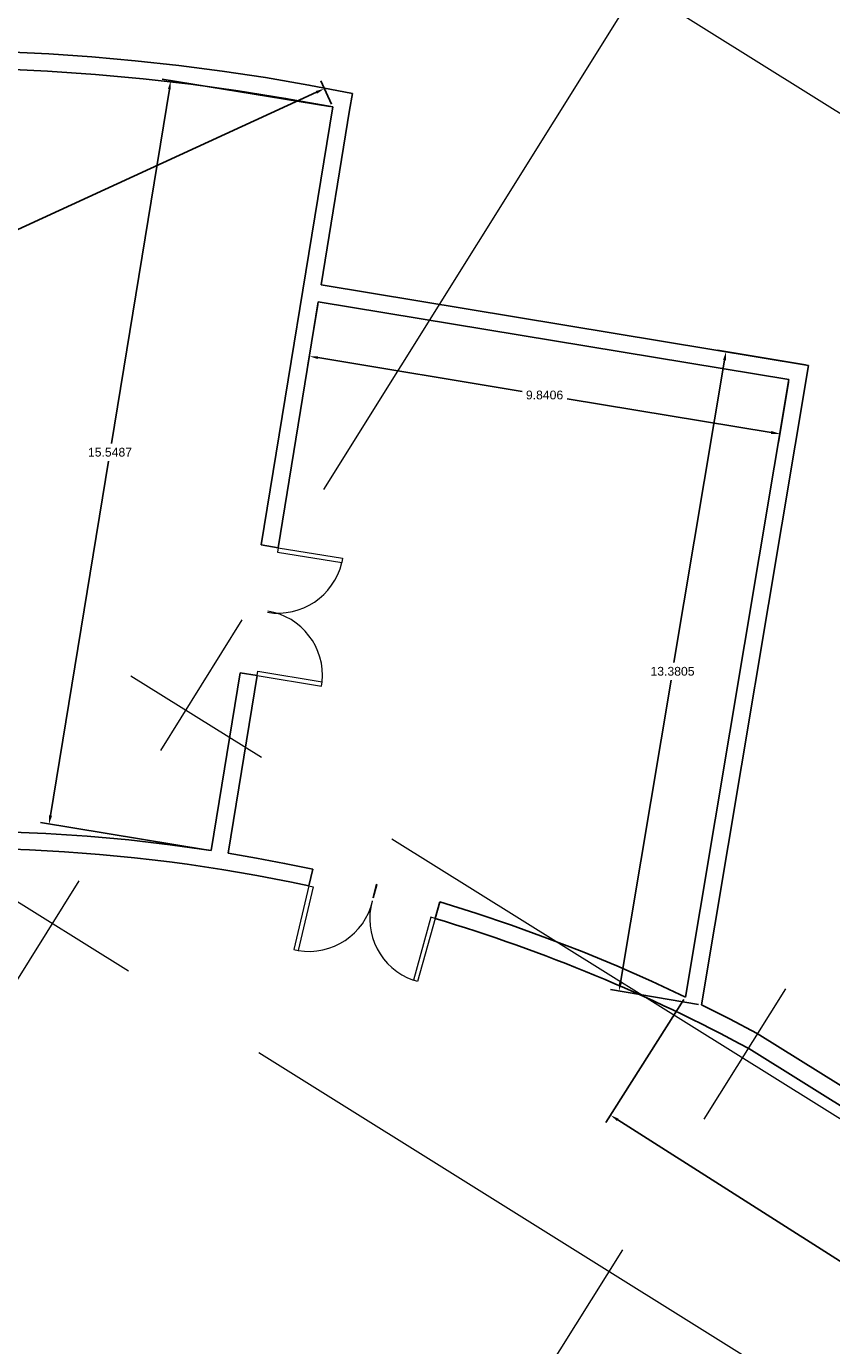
# Model space of a CAD drawing. Header units: inches. Extents: x 21 to 178, y 12 to 156.
# Tile 22 of 25: x 102 to 119, y 107 to 134. Entities that reach past the tile are written whole.
import ezdxf

# ---------------------------------------------------------------- set-up
doc = ezdxf.new("R2010")
doc.units = ezdxf.units.IN
doc.header["$MEASUREMENT"] = 0
doc.linetypes.add('Grid Line', pattern=[22.225, 12.7, -3.175, 3.175, -3.175])
for name, color, linetype, lineweight in [('A-DOOR', 31, 'Continuous', 9), ('A-FLOR', 192, 'Continuous', 13), ('A-WALL', 113, 'Continuous', 9), ('S-GRID', 1, 'Continuous', 9)]:
    doc.layers.add(name, color=color, linetype=linetype, lineweight=lineweight)
doc.styles.get("Standard").update_dxf_attribs({"font": 'arial.ttf'})
doc.dimstyles.get("Standard").update_dxf_attribs({"dimtxt": 0.18, "dimasz": 0.18, "dimexe": 0.18, "dimexo": 0.0625, "dimgap": 0.09, "dimtad": 0, "dimtih": 1, "dimtoh": 1, "dimdec": 4, "dimzin": 0, "dimdsep": 46, "dimtxsty": 'Standard', "dimcen": 0.09, "dimadec": 0, "dimazin": 0, "dimtfac": 1, "dimtdec": 4, "dimtofl": 0, "dimtmove": 0, "dimatfit": 3, "dimfxl": 1, "dimtolj": 1, "dimtzin": 0, "dimarcsym": 0})

# ---------------------------------------------------------------- blocks, each defined once
blk = doc.blocks.new('M_Single-Flush - 0762 x 2032mm-311615-_منفی')
at = {"layer": 'A-DOOR', "lineweight": 18}
for p, q in [((330, 100), (330, 862)), ((381, 862), (330, 862)), ((381, 100), (381, 862)), ((381, 100), (330, 100))]:
    blk.add_line(p, q, dxfattribs=at)
at = {"layer": 'A-DOOR'}
blk.add_arc((381, 100), 764, 93.8291, 180, dxfattribs=at)
blk = doc.blocks.new('M_Single-Flush - 0762 x 2032mm-327922-_منفی')
at = {"layer": 'A-DOOR', "lineweight": 18}
for p, q in [((330, -100), (330, -862)), ((381, -100), (330, -100)), ((381, -100), (381, -862)), ((381, -862), (330, -862))]:
    blk.add_line(p, q, dxfattribs=at)
at = {"layer": 'A-DOOR'}
blk.add_arc((381, -100), 764, 180, 266.1709, dxfattribs=at)
blk = doc.blocks.new('*D125')
at = {"color": 0, "lineweight": -2, "transparency": 16777216}
for p, q in [((108.386, 128.458), (108.182, 127.22)), ((108.388, 127.368), (112.602, 126.673)), ((118.095, 126.856), (117.891, 125.618)), ((117.743, 125.825), (113.529, 126.52))]:
    blk.add_line(p, q, dxfattribs=at)
at = {"color": 0, "transparency": 16777216}
for points in [[(108.393, 127.398), (108.384, 127.339), (108.211, 127.397)], [(117.747, 125.854), (117.738, 125.795), (117.92, 125.796)]]:
    blk.add_solid(points, dxfattribs=at)
at = {"layer": 'Defpoints', "color": 0, "transparency": 16777216}
for p in [(108.396, 128.519), (118.105, 126.918), (117.92, 125.796)]:
    blk.add_point(p, dxfattribs=at)
at = {"color": 0, "transparency": 16777216, "insert": (113.065, 126.597), "char_height": 0.18, "attachment_point": 5}
blk.add_mtext('\\A1;9.8406', dxfattribs=at)
blk = doc.blocks.new('*D126')
at = {"color": 0, "lineweight": -2, "transparency": 16777216}
for p, q in [((118.451, 127.219), (116.63, 127.523)), ((116.778, 127.316), (115.735, 121.077)), ((114.631, 114.474), (115.674, 120.713)), ((116.244, 114.022), (114.424, 114.326))]:
    blk.add_line(p, q, dxfattribs=at)
at = {"color": 0, "transparency": 16777216}
for points in [[(116.749, 127.321), (116.808, 127.311), (116.808, 127.494)], [(114.602, 114.479), (114.661, 114.469), (114.602, 114.296)]]:
    blk.add_solid(points, dxfattribs=at)
at = {"layer": 'Defpoints', "color": 0, "transparency": 16777216}
for p in [(116.808, 127.494), (118.512, 127.209), (116.306, 114.011)]:
    blk.add_point(p, dxfattribs=at)
at = {"color": 0, "transparency": 16777216, "insert": (115.705, 120.895), "char_height": 0.18, "attachment_point": 5}
blk.add_mtext('\\A1;13.3805', dxfattribs=at)
blk = doc.blocks.new('*D140')
at = {"color": 0, "lineweight": -2, "transparency": 16777216}
for p, q in [((105.324, 132.911), (104.129, 125.598)), ((108.634, 132.552), (105.176, 133.117)), ((102.873, 117.921), (104.069, 125.234)), ((106.125, 117.207), (102.667, 117.772))]:
    blk.add_line(p, q, dxfattribs=at)
at = {"color": 0, "transparency": 16777216}
for points in [[(105.295, 132.915), (105.354, 132.906), (105.353, 133.088)], [(102.844, 117.926), (102.903, 117.916), (102.844, 117.743)]]:
    blk.add_solid(points, dxfattribs=at)
at = {"layer": 'Defpoints', "color": 0, "transparency": 16777216}
for p in [(105.353, 133.088), (108.695, 132.542), (106.186, 117.197)]:
    blk.add_point(p, dxfattribs=at)
at = {"color": 0, "transparency": 16777216, "insert": (104.099, 125.416), "char_height": 0.18, "attachment_point": 5}
blk.add_mtext('\\A1;15.5487', dxfattribs=at)
blk = doc.blocks.new('*D110')
at = {"color": 0, "lineweight": -2, "transparency": 16777216}
for p, q in [((115.941, 114.12), (114.327, 111.584)), ((114.576, 111.639), (137.348, 97.151)), ((160.693, 82.299), (137.92, 96.787)), ((162.361, 84.586), (160.748, 82.05))]:
    blk.add_line(p, q, dxfattribs=at)
at = {"color": 0, "transparency": 16777216}
for points in [[(114.592, 111.664), (114.56, 111.614), (114.424, 111.736)], [(160.709, 82.324), (160.677, 82.273), (160.845, 82.202)]]:
    blk.add_solid(points, dxfattribs=at)
at = {"layer": 'Defpoints', "color": 0, "transparency": 16777216}
for p in [(115.974, 114.173), (114.424, 111.736), (162.395, 84.639)]:
    blk.add_point(p, dxfattribs=at)
at = {"color": 0, "transparency": 16777216, "insert": (137.634, 96.969), "char_height": 0.18, "attachment_point": 5}
blk.add_mtext('\\A1;55.0191', dxfattribs=at)
blk = doc.blocks.new('*D120')
at = {"color": 0, "lineweight": -2, "transparency": 16777216}
for p, q in [((108.669, 132.599), (108.447, 133.083)), ((108.359, 132.844), (85.334, 122.275)), ((61.517, 111.342), (84.542, 121.911)), ((61.5, 110.946), (61.278, 111.43))]:
    blk.add_line(p, q, dxfattribs=at)
at = {"color": 0, "transparency": 16777216}
for points in [[(108.346, 132.871), (108.371, 132.817), (108.522, 132.919)], [(61.504, 111.369), (61.529, 111.315), (61.353, 111.267)]]:
    blk.add_solid(points, dxfattribs=at)
at = {"layer": 'Defpoints', "color": 0, "transparency": 16777216}
for p in [(108.695, 132.542), (61.353, 111.267), (61.526, 110.89)]:
    blk.add_point(p, dxfattribs=at)
at = {"color": 0, "transparency": 16777216, "insert": (84.938, 122.093), "char_height": 0.18, "attachment_point": 5}
blk.add_mtext('\\A1;51.9012', dxfattribs=at)

msp = doc.modelspace()

# ---------------------------------------------------------------- linework, layer by layer
at = {"layer": 'A-FLOR'}
for p, q in [((178.15664, 95.54343), (80.71952, 156.4289)), ((108.45301, 128.86838), (109.10007, 132.82208))]:
    msp.add_line(p, q, dxfattribs=at)
at = {"layer": 'A-WALL', "lineweight": 25}
for p, q in [((109.0424, 132.47306), (109.09949, 132.8222)), ((108.69542, 132.54178), (107.21746, 123.50265)), ((108.45301, 128.86838), (109.0424, 132.47306)), ((118.51236, 127.20864), (108.45301, 128.86838)), ((107.56635, 123.4456), (108.39596, 128.51948)), ((108.39596, 128.51948), (118.10525, 126.91751)), ((116.30591, 114.01134), (118.51236, 127.20864)), ((118.10525, 126.91751), (115.97443, 114.17258)), ((107.21746, 123.50265), (107.56635, 123.4456)), ((106.78583, 120.86288), (106.18641, 117.19683)), ((106.53559, 117.14156), (107.13473, 120.80584)), ((107.13473, 120.80584), (106.78583, 120.86288)), ((108.2022, 116.46555), (108.2837, 116.80963)), ((109.59437, 116.49918), (109.52767, 116.2176)), ((109.52767, 116.2176), (109.60531, 116.49636)), ((109.60531, 116.49636), (109.59437, 116.49918)), ((110.90286, 116.13499), (110.80799, 115.79436)), ((163.00822, 84.95321), (117.45454, 113.4183)), ((117.27672, 113.11255), (149.9292, 92.70902))]:
    msp.add_line(p, q, dxfattribs=at)
at = {"layer": 'A-WALL', "lineweight": 25, "flags": 128}
for points in [[(101.82165, 133.32756), (102.80989, 133.28089), (103.79684, 133.21228), (104.78203, 133.12178), (105.76497, 133.00941), (106.74517, 132.87525), (107.72215, 132.71934), (108.69539, 132.54179)], [(106.18641, 117.19683), (105.33729, 117.31613), (104.48549, 117.41448), (103.63153, 117.4918), (102.77592, 117.54806), (101.91918, 117.58321)], [(108.2837, 116.80963), (107.7029, 116.9302), (107.12015, 117.04085), (106.53559, 117.14156)], [(115.97443, 114.17258), (115.26963, 114.50116), (114.55766, 114.81392), (113.83888, 115.11068), (113.11364, 115.39131), (112.38232, 115.65565), (111.64527, 115.90359), (110.90286, 116.13499)], [(117.45454, 113.4183), (116.88297, 113.72016), (116.3059, 114.01134)]]:
    msp.add_lwpolyline(points, dxfattribs=at)
at = {"layer": 'A-WALL', "lineweight": 25}
for centre, radius, start, end in [((100.21471, 88.81236), 44.89772, 78.586447, 150.713673), ((100.9212, 82.80429), 34.43971, 77.794824, 116.381072), ((100.9212, 82.80429), 34.43971, 61.646962, 73.317052)]:
    msp.add_arc(centre, radius, start, end, dxfattribs=at)
at = {"layer": 'S-GRID', "linetype": 'Grid Line'}
for p, q in [((177.22925, 75.36946), (63.71106, 146.3035)), ((174.48526, 70.96074), (60.96707, 141.89477)), ((61.40018, 49.25742), (117.33899, 138.77823)), ((72.61491, 41.64333), (128.55372, 131.16415))]:
    msp.add_line(p, q, dxfattribs=at)

# ---------------------------------------------------------------- block references
at = {"layer": 'A-DOOR'}
for name, p, xscale, yscale, zscale, rotation in [('M_Single-Flush - 0762 x 2032mm-327922-_منفی', (107.28323, 122.80949), 0.001767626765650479, 0.001767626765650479, 0.001767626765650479, 80.71389472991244), ('M_Single-Flush - 0762 x 2032mm-311615-_منفی', (107.06895, 121.499), 0.001767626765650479, 0.001767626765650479, 0.001767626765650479, 260.7138947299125), ('M_Single-Flush - 0762 x 2032mm-311615-_منفی', (108.89829, 116.4824), 0.00176762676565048, 0.00176762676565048, 0.00176762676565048, 166.674338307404), ('M_Single-Flush - 0762 x 2032mm-327922-_منفی', (110.20666, 116.14539), 0.00176762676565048, 0.00176762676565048, 0.00176762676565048, 344.4375376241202)]:
    msp.add_blockref(name, p, dxfattribs=dict(at, xscale=xscale, yscale=yscale, zscale=zscale, rotation=rotation))

# ---------------------------------------------------------------- dimensions: what is measured, and where the dimension line sits
at = {"color": 6}
for p1, p2, distance, picture, middle in [((108.69542, 132.54178), (61.52645, 110.88957), -0.41503, '*D120', (84.93779, 122.09287)), ((106.18641, 117.19683), (108.69539, 132.54179), 3.38636, '*D140', (104.09892, 125.41574)), ((108.39596, 128.51948), (118.10525, 126.91751), -1.13715, '*D125', (113.06549, 126.59651)), ((116.30591, 114.01134), (118.51236, 127.20864), 1.72799, '*D126', (115.70479, 120.89494)), ((162.39498, 84.63895), (115.97443, 114.17258), 2.88831, '*D110', (137.63429, 96.96884))]:
    dim = msp.add_aligned_dim(p1=p1, p2=p2, distance=distance, dimstyle='Standard', dxfattribs=at)
    dim.commit()
    dim.dimension.update_dxf_attribs({"geometry": picture, "text_midpoint": middle})

doc.saveas('drawing.dxf')
